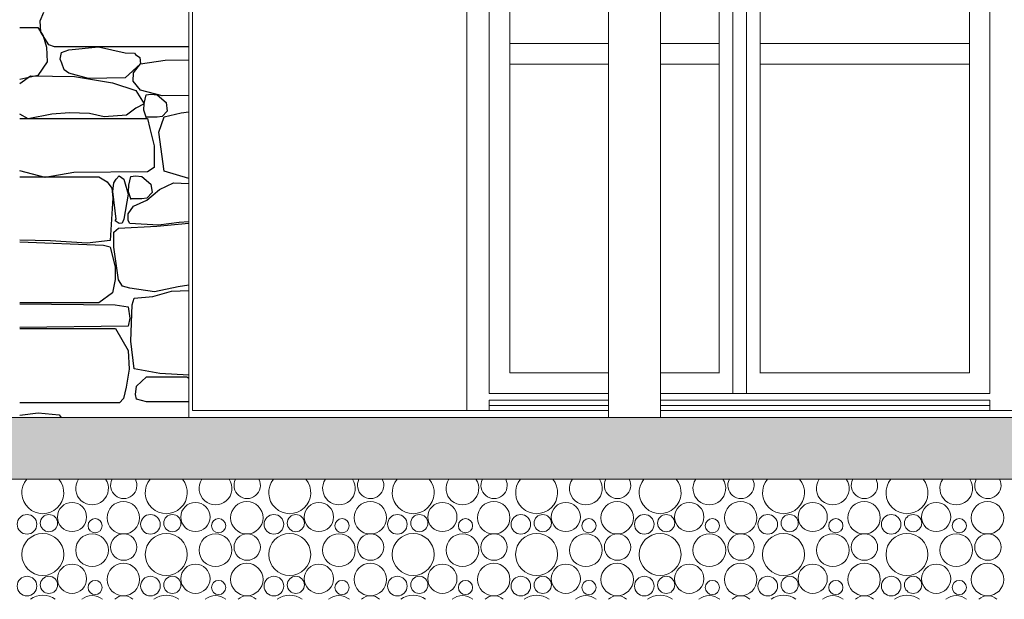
# Model space of a CAD drawing. Extents: x 169645 to 508157, y -5167 to 165945.
# Tile 29 of 130: x 293145 to 296016, y -550 to 1139. Entities that reach past the tile are written whole.
import ezdxf

# ---------------------------------------------------------------- set-up
doc = ezdxf.new("R2010")
doc.units = 0
doc.header["$MEASUREMENT"] = 0
for name, color, linetype in [('Doublages Inter', 7, 'Continuous'), ('Maillage', 7, 'Continuous'), ('Murs  Pierre', 7, 'Continuous'), ('Murs Périphériques', 7, 'Continuous'), ('Poteaux', 7, 'Continuous'), ('Sols Exter', 7, 'Continuous')]:
    doc.layers.add(name, color=color, linetype=linetype)

msp = doc.modelspace()

# ---------------------------------------------------------------- hatches: boundary and pattern name
at = {"layer": 'Sols Exter', "linetype": 'Continuous', "lineweight": 15}
msp.add_hatch(color=256, dxfattribs=at).paths.add_polyline_path([(289005.5, -200), (303635.7, -200), (303635.7, -20), (289005.5, -20)], flags=0)

# ---------------------------------------------------------------- linework, layer by layer
at = {"layer": 'Doublages Inter', "linetype": 'Continuous', "lineweight": 20}
for p, q in [((294514.4, 3080), (294514.4, 50)), ((295224.4, 50), (295224.4, 3080)), ((295264.4, 3080), (295264.4, 50)), ((295974.4, 50), (295974.4, 3080)), ((294574.4, 110), (294574.4, 3019.9)), ((295184.4, 3021), (295184.4, 109)), ((295304.4, 109), (295304.4, 3021)), ((295914.4, 3019.9), (295914.4, 110)), ((294574.4, 1070), (294861.5, 1070)), ((295013.4, 1070), (295184.4, 1070)), ((295304.4, 1070), (295914.4, 1070)), ((294574.4, 1010), (294861.5, 1010)), ((295013.4, 1010), (295184.4, 1010)), ((295304.4, 1010), (295914.4, 1010)), ((294574.4, 110), (294861.5, 110)), ((295013.4, 110), (295184.4, 110)), ((295304.4, 110), (295914.4, 110)), ((294514.4, 50), (294861.5, 50)), ((294514.4, 15), (294514.4, 30)), ((294514.4, 30), (294861.5, 30)), ((295013.4, 50), (295974.4, 50)), ((295013.4, 30), (295974.4, 30)), ((295974.4, 30), (295974.4, 15)), ((294861.5, 15), (294514.4, 15)), ((294514.4, 0), (294514.4, 15)), ((295974.4, 15), (295013.4, 15)), ((295974.4, 0), (295974.4, 15))]:
    msp.add_line(p, q, dxfattribs=at)
at = {"layer": 'Maillage', "linetype": 'Continuous', "lineweight": 9}
for centre, radius in [((293297.5, -310.1), 42.6), ((293447.3, -312.3), 47.3), ((293657.5, -310.1), 42.6), ((293807.3, -312.3), 47.3), ((294017.5, -310.1), 42.6), ((294167.3, -312.3), 47.3), ((294377.5, -310.1), 42.6), ((294527.3, -312.3), 47.3), ((294737.5, -310.1), 42.6), ((294887.3, -312.3), 47.3), ((295097.5, -310.1), 42.6), ((295247.3, -312.3), 47.3), ((295457.5, -310.1), 42.6), ((295607.3, -312.3), 47.3), ((295817.5, -310.1), 42.6), ((295967.3, -312.3), 47.3), ((293166.3, -331.4), 28.6), ((293230.2, -327.9), 25.1), ((293364.9, -335.6), 20.7), ((293526.3, -331.4), 28.6), ((293590.2, -327.9), 25.1), ((293724.9, -335.6), 20.7), ((293886.3, -331.4), 28.6), ((293950.2, -327.9), 25.1), ((294084.9, -335.6), 20.7), ((294246.3, -331.4), 28.6), ((294310.2, -327.9), 25.1), ((294444.9, -335.6), 20.7), ((294606.3, -331.4), 28.6), ((294670.2, -327.9), 25.1), ((294804.9, -335.6), 20.7), ((294966.3, -331.4), 28.6), ((295030.2, -327.9), 25.1), ((295164.9, -335.6), 20.7), ((295326.3, -331.4), 28.6), ((295390.2, -327.9), 25.1), ((295524.9, -335.6), 20.7), ((295686.3, -331.4), 28.6), ((295750.2, -327.9), 25.1), ((295884.9, -335.6), 20.7), ((293212.4, -419.2), 61.2), ((293356, -406.8), 47.7), ((293448.3, -397.9), 38.4), ((293572.4, -419.2), 61.2), ((293716, -406.8), 47.7), ((293808.3, -397.9), 38.4), ((293932.4, -419.2), 61.2), ((294076, -406.8), 47.7), ((294168.3, -397.9), 38.4), ((294292.4, -419.2), 61.2), ((294436, -406.8), 47.7), ((294528.3, -397.9), 38.4), ((294652.4, -419.2), 61.2), ((294796, -406.8), 47.7), ((294888.3, -397.9), 38.4), ((295012.4, -419.2), 61.2), ((295156, -406.8), 47.7), ((295248.3, -397.9), 38.4), ((295372.4, -419.2), 61.2), ((295516, -406.8), 47.7), ((295608.3, -397.9), 38.4), ((295732.4, -419.2), 61.2), ((295876, -406.8), 47.7), ((295968.3, -397.9), 38.4), ((293297.5, -490.1), 42.6), ((293447.3, -492.3), 47.3), ((293657.5, -490.1), 42.6), ((293807.3, -492.3), 47.3), ((294017.5, -490.1), 42.6), ((294167.3, -492.3), 47.3), ((294377.5, -490.1), 42.6), ((294527.3, -492.3), 47.3), ((294737.5, -490.1), 42.6), ((294887.3, -492.3), 47.3), ((295097.5, -490.1), 42.6), ((295247.3, -492.3), 47.3), ((295457.5, -490.1), 42.6), ((295607.3, -492.3), 47.3), ((295817.5, -490.1), 42.6), ((295967.3, -492.3), 47.3), ((293166.3, -511.4), 28.6), ((293230.2, -507.9), 25.1), ((293526.3, -511.4), 28.6), ((293590.2, -507.9), 25.1), ((293886.3, -511.4), 28.6), ((293950.2, -507.9), 25.1), ((294246.3, -511.4), 28.6), ((294310.2, -507.9), 25.1), ((294606.3, -511.4), 28.6), ((294670.2, -507.9), 25.1), ((294966.3, -511.4), 28.6), ((295030.2, -507.9), 25.1), ((295326.3, -511.4), 28.6), ((295390.2, -507.9), 25.1), ((295686.3, -511.4), 28.6), ((295750.2, -507.9), 25.1), ((293364.9, -515.6), 20.7), ((293724.9, -515.6), 20.7), ((294084.9, -515.6), 20.7), ((294444.9, -515.6), 20.7), ((294804.9, -515.6), 20.7), ((295164.9, -515.6), 20.7), ((295524.9, -515.6), 20.7), ((295884.9, -515.6), 20.7)]:
    msp.add_circle(centre, radius, dxfattribs=at)
for centre, radius, start, end in [((293212.4, -239.2), 61.2, 140.159, 39.841), ((293356, -226.8), 47.7, 145.8808, 34.1192), ((293448.3, -217.9), 38.4, 152.1116, 27.8884), ((293572.4, -239.2), 61.2, 140.159, 39.841), ((293716, -226.8), 47.7, 145.8808, 34.1192), ((293808.3, -217.9), 38.4, 152.1116, 27.8884), ((293932.4, -239.2), 61.2, 140.159, 39.841), ((294076, -226.8), 47.7, 145.8808, 34.1192), ((294168.3, -217.9), 38.4, 152.1116, 27.8884), ((294292.4, -239.2), 61.2, 140.159, 39.841), ((294436, -226.8), 47.7, 145.8808, 34.1192), ((294528.3, -217.9), 38.4, 152.1116, 27.8884), ((294652.4, -239.2), 61.2, 140.159, 39.841), ((294796, -226.8), 47.7, 145.8808, 34.1192), ((294888.3, -217.9), 38.4, 152.1116, 27.8884), ((295012.4, -239.2), 61.2, 140.159, 39.841), ((295156, -226.8), 47.7, 145.8808, 34.1192), ((295248.3, -217.9), 38.4, 152.1116, 27.8884), ((295372.4, -239.2), 61.2, 140.159, 39.841), ((295516, -226.8), 47.7, 145.8808, 34.1192), ((295608.3, -217.9), 38.4, 152.1116, 27.8884), ((295732.4, -239.2), 61.2, 140.159, 39.841), ((295876, -226.8), 47.7, 145.8808, 34.1192), ((295968.3, -217.9), 38.4, 152.1116, 27.8884), ((293212.4, -599.2), 61.2, 53.6915, 126.3085), ((293356, -586.8), 47.7, 50.6117, 129.3883), ((293448.3, -577.9), 38.4, 47.0012, 132.9988), ((293572.4, -599.2), 61.2, 53.6915, 126.3085), ((293716, -586.8), 47.7, 50.6117, 129.3883), ((293808.3, -577.9), 38.4, 47.0012, 132.9988), ((293932.4, -599.2), 61.2, 53.6915, 126.3085), ((294076, -586.8), 47.7, 50.6117, 129.3883), ((294168.3, -577.9), 38.4, 47.0012, 132.9988), ((294292.4, -599.2), 61.2, 53.6915, 126.3085), ((294436, -586.8), 47.7, 50.6117, 129.3883), ((294528.3, -577.9), 38.4, 47.0012, 132.9988), ((294652.4, -599.2), 61.2, 53.6915, 126.3085), ((294796, -586.8), 47.7, 50.6117, 129.3883), ((294888.3, -577.9), 38.4, 47.0012, 132.9988), ((295012.4, -599.2), 61.2, 53.6915, 126.3085), ((295156, -586.8), 47.7, 50.6117, 129.3883), ((295248.3, -577.9), 38.4, 47.0012, 132.9988), ((295372.4, -599.2), 61.2, 53.6915, 126.3085), ((295516, -586.8), 47.7, 50.6117, 129.3883), ((295608.3, -577.9), 38.4, 47.0012, 132.9988), ((295732.4, -599.2), 61.2, 53.6915, 126.3085), ((295876, -586.8), 47.7, 50.6117, 129.3883), ((295968.3, -577.9), 38.4, 47.0012, 132.9988)]:
    msp.add_arc(centre, radius, start, end, dxfattribs=at)
at = {"layer": 'Murs  Pierre', "linetype": 'Continuous', "lineweight": 20}
msp.add_line((293637.9, 3140), (293637.9, -20), dxfattribs=at)
at = {"layer": 'Murs  Pierre', "linetype": 'Continuous'}
for p, q in [((293204.2, 1135.9), (293215.4, 1161.6)), ((293204.2, 1135.9), (293215.4, 1161.6)), ((293206.2, 1102.9), (293204.2, 1135.9)), ((293206.2, 1102.9), (293204.2, 1135.9)), ((293144.9, 1116.7), (293197.6, 1116.7)), ((293144.9, 1116.7), (293197.6, 1116.7)), ((293197.6, 1116.7), (293213.4, 1092.3)), ((293197.6, 1116.7), (293213.4, 1092.3)), ((293229.8, 1066.2), (293206.2, 1102.9)), ((293229.8, 1066.2), (293206.2, 1102.9)), ((293213.4, 1092.3), (293223.3, 1059.3)), ((293213.4, 1092.3), (293223.3, 1059.3)), ((293246.4, 1059.9), (293229.8, 1066.2)), ((293246.4, 1059.9), (293229.8, 1066.2)), ((293223.3, 1059.3), (293225.3, 1016.4)), ((293223.3, 1059.3), (293225.3, 1016.4)), ((293637.9, 1059.9), (293246.4, 1059.9)), ((293637.9, 1059.9), (293246.4, 1059.9)), ((293263.3, 1024.3), (293266.5, 1043.2)), ((293263.3, 1024.3), (293266.5, 1043.2)), ((293266.5, 1043.2), (293288.7, 1051.1)), ((293266.5, 1043.2), (293288.7, 1051.1)), ((293288.7, 1051.1), (293375, 1059.7)), ((293288.7, 1051.1), (293375, 1059.7)), ((293375, 1059.7), (293452.4, 1042.6)), ((293375, 1059.7), (293452.4, 1042.6)), ((293452.4, 1042.6), (293479.5, 1041.4)), ((293452.4, 1042.6), (293479.5, 1041.4)), ((293479.5, 1041.4), (293482.9, 1037.7)), ((293479.5, 1041.4), (293482.9, 1037.7)), ((293482.9, 1037.7), (293495.3, 1028.8)), ((293482.9, 1037.7), (293495.3, 1028.8)), ((293225.3, 1016.4), (293197.6, 976.1)), ((293225.3, 1016.4), (293197.6, 976.1)), ((293268.1, 1012.3), (293263.3, 1024.3)), ((293268.1, 1012.3), (293263.3, 1024.3)), ((293274.4, 993.3), (293268.1, 1012.3)), ((293274.4, 993.3), (293268.1, 1012.3)), ((293497.3, 1010.4), (293452.4, 970.2)), ((293497.3, 1010.4), (293452.4, 970.2)), ((293477, 984), (293497.3, 1010.4)), ((293477, 984), (293497.3, 1010.4)), ((293495.3, 1028.8), (293497.3, 1010.4)), ((293495.3, 1028.8), (293497.3, 1010.4)), ((293497.3, 1010.4), (293568.9, 1021.3)), ((293497.3, 1010.4), (293568.9, 1021.3)), ((293568.9, 1021.3), (293637.9, 1022)), ((293568.9, 1021.3), (293637.9, 1022)), ((293288.7, 983.4), (293274.4, 993.3)), ((293288.7, 983.4), (293274.4, 993.3)), ((293345.7, 967.6), (293288.7, 983.4)), ((293345.7, 967.6), (293288.7, 983.4)), ((293476.2, 959.6), (293477, 984)), ((293476.2, 959.6), (293477, 984)), ((293197.6, 976.1), (293144.9, 965.2)), ((293197.6, 976.1), (293144.9, 965.2)), ((293144.9, 952.9), (293176.5, 975.9)), ((293144.9, 952.9), (293176.5, 975.9)), ((293176.5, 975.9), (293304.7, 973.5)), ((293176.5, 975.9), (293304.7, 973.5)), ((293304.7, 973.5), (293415.4, 955.1)), ((293304.7, 973.5), (293415.4, 955.1)), ((293452.4, 970.2), (293345.7, 967.6)), ((293452.4, 970.2), (293345.7, 967.6)), ((293415.4, 955.1), (293484.1, 932.6)), ((293415.4, 955.1), (293484.1, 932.6)), ((293497.3, 933.9), (293476.2, 959.6)), ((293497.3, 933.9), (293476.2, 959.6)), ((293484.1, 932.6), (293507.7, 894.4)), ((293484.1, 932.6), (293507.7, 894.4)), ((293560.9, 917.3), (293497.3, 933.9)), ((293560.9, 917.3), (293497.3, 933.9)), ((293508.2, 895.1), (293514, 920.1)), ((293508.2, 895.1), (293514, 920.1)), ((293514, 920.1), (293527.2, 921.7)), ((293514, 920.1), (293527.2, 921.7)), ((293527.2, 921.7), (293545.7, 920.1)), ((293527.2, 921.7), (293545.7, 920.1)), ((293545.7, 920.1), (293571.7, 897.5)), ((293545.7, 920.1), (293571.7, 897.5)), ((293507.7, 894.4), (293484.1, 881.1)), ((293507.7, 894.4), (293484.1, 881.1)), ((293507, 875.4), (293508.2, 895.1)), ((293507, 875.4), (293508.2, 895.1)), ((293637.9, 918.4), (293560.9, 917.3)), ((293637.9, 918.4), (293560.9, 917.3)), ((293571.7, 897.5), (293575.4, 873)), ((293571.7, 897.5), (293575.4, 873)), ((293169.4, 849.9), (293144.9, 864.2)), ((293169.4, 849.9), (293144.9, 864.2)), ((293238.4, 863.7), (293169.4, 849.9)), ((293238.4, 863.7), (293169.4, 849.9)), ((293289.9, 867.4), (293238.4, 863.7)), ((293289.9, 867.4), (293238.4, 863.7)), ((293348.8, 865.5), (293289.9, 867.4)), ((293348.8, 865.5), (293289.9, 867.4)), ((293391.2, 855.7), (293348.8, 865.5)), ((293391.2, 855.7), (293348.8, 865.5)), ((293484.1, 881.1), (293456.2, 861.2)), ((293484.1, 881.1), (293456.2, 861.2)), ((293514, 854.8), (293507, 875.4)), ((293514, 854.8), (293507, 875.4)), ((293575.4, 873), (293560.7, 856.7)), ((293575.4, 873), (293560.7, 856.7)), ((293565.9, 855.7), (293615.6, 867.4)), ((293565.9, 855.7), (293615.6, 867.4)), ((293615.6, 867.4), (293637.9, 871)), ((293615.6, 867.4), (293637.9, 871)), ((293144.9, 851.4), (293517.7, 851.4)), ((293144.9, 851.4), (293517.7, 851.4)), ((293456.2, 861.2), (293391.2, 855.7)), ((293456.2, 861.2), (293391.2, 855.7)), ((293545.7, 854.8), (293514, 854.8)), ((293545.7, 854.8), (293514, 854.8)), ((293517.7, 851.4), (293524.9, 822.3)), ((293517.7, 851.4), (293524.9, 822.3)), ((293560.7, 856.7), (293545.7, 854.8)), ((293560.7, 856.7), (293545.7, 854.8)), ((293550.9, 811.6), (293565.9, 855.7)), ((293550.9, 811.6), (293565.9, 855.7)), ((293524.9, 822.3), (293537.4, 771.4)), ((293524.9, 822.3), (293537.4, 771.4)), ((293565.9, 697.6), (293550.9, 811.6)), ((293565.9, 697.6), (293550.9, 811.6)), ((293537.4, 771.4), (293536.8, 708.8)), ((293537.4, 771.4), (293536.8, 708.8)), ((293218.8, 679.4), (293144.9, 698.7)), ((293218.8, 679.4), (293144.9, 698.7)), ((293303.1, 694.1), (293218.8, 679.4)), ((293303.1, 694.1), (293218.8, 679.4)), ((293517.7, 696.2), (293303.1, 694.1)), ((293517.7, 696.2), (293303.1, 694.1)), ((293536.8, 708.8), (293517.7, 696.2)), ((293536.8, 708.8), (293517.7, 696.2)), ((293637.9, 676.1), (293565.9, 697.6)), ((293637.9, 676.1), (293565.9, 697.6)), ((293144.9, 681.7), (293375.8, 681.7)), ((293144.9, 681.7), (293375.8, 681.7)), ((293375.8, 681.7), (293400.3, 666.5)), ((293375.8, 681.7), (293400.3, 666.5)), ((293400.3, 666.5), (293413.4, 648)), ((293400.3, 666.5), (293413.4, 648)), ((293416.7, 638.5), (293419.6, 663.9)), ((293416.7, 638.5), (293419.6, 663.9)), ((293419.6, 663.9), (293426.1, 674.4)), ((293419.6, 663.9), (293426.1, 674.4)), ((293426.1, 674.4), (293435.1, 684.4)), ((293426.1, 674.4), (293435.1, 684.4)), ((293435.1, 684.4), (293448.5, 674.4)), ((293435.1, 684.4), (293448.5, 674.4)), ((293448.5, 674.4), (293461.5, 630.5)), ((293448.5, 674.4), (293461.5, 630.5)), ((293463.6, 657.4), (293469.4, 682.4)), ((293463.6, 657.4), (293469.4, 682.4)), ((293469.4, 682.4), (293482.6, 684)), ((293469.4, 682.4), (293482.6, 684)), ((293482.6, 684), (293501.1, 682.4)), ((293482.6, 684), (293501.1, 682.4)), ((293501.1, 682.4), (293527.1, 659.8)), ((293501.1, 682.4), (293527.1, 659.8)), ((293552.2, 644.1), (293593.9, 663.9)), ((293552.2, 644.1), (293593.9, 663.9)), ((293593.9, 663.9), (293637.9, 662.3)), ((293593.9, 663.9), (293637.9, 662.3)), ((293413.4, 648), (293416.4, 619.6)), ((293413.4, 648), (293416.4, 619.6)), ((293426.1, 557.4), (293416.7, 638.5)), ((293426.1, 557.4), (293416.7, 638.5)), ((293462.4, 637.7), (293463.6, 657.4)), ((293462.4, 637.7), (293463.6, 657.4)), ((293469.4, 617.1), (293462.4, 637.7)), ((293469.4, 617.1), (293462.4, 637.7)), ((293516, 613.1), (293552.2, 644.1)), ((293516, 613.1), (293552.2, 644.1)), ((293530.8, 635.3), (293516.1, 619)), ((293530.8, 635.3), (293516.1, 619)), ((293527.1, 659.8), (293530.8, 635.3)), ((293527.1, 659.8), (293530.8, 635.3)), ((293416.4, 619.6), (293409.2, 495.8)), ((293416.4, 619.6), (293409.2, 495.8)), ((293461.5, 630.5), (293448.5, 557.4)), ((293461.5, 630.5), (293448.5, 557.4)), ((293501.1, 617.1), (293469.4, 617.1)), ((293501.1, 617.1), (293469.4, 617.1)), ((293477.3, 595.6), (293516, 613.1)), ((293477.3, 595.6), (293516, 613.1)), ((293516.1, 619), (293501.1, 617.1)), ((293516.1, 619), (293501.1, 617.1)), ((293460.8, 573), (293477.3, 595.6)), ((293460.8, 573), (293477.3, 595.6)), ((293423.5, 552.7), (293426.1, 557.4)), ((293423.5, 552.7), (293426.1, 557.4)), ((293434.7, 545.1), (293423.5, 552.7)), ((293434.7, 545.1), (293423.5, 552.7)), ((293444, 546.5), (293434.7, 545.1)), ((293444, 546.5), (293434.7, 545.1)), ((293448.5, 557.4), (293444, 546.5)), ((293448.5, 557.4), (293444, 546.5)), ((293461.1, 553.6), (293460.8, 573)), ((293461.1, 553.6), (293460.8, 573)), ((293466.2, 545.7), (293461.1, 553.6)), ((293466.2, 545.7), (293461.1, 553.6)), ((293550, 540.1), (293466.2, 545.7)), ((293550, 540.1), (293466.2, 545.7)), ((293545.2, 537.3), (293637.9, 546.3)), ((293545.2, 537.3), (293637.9, 546.3)), ((293610, 548.6), (293550, 540.1)), ((293610, 548.6), (293550, 540.1)), ((293637.9, 549.7), (293610, 548.6)), ((293637.9, 549.7), (293610, 548.6)), ((293419.6, 519.9), (293433.2, 531.2)), ((293419.6, 519.9), (293433.2, 531.2)), ((293419.6, 506.4), (293419.6, 519.9)), ((293419.6, 506.4), (293419.6, 519.9)), ((293433.2, 531.2), (293545.2, 537.3)), ((293433.2, 531.2), (293545.2, 537.3)), ((293234.9, 495.1), (293144.9, 496.8)), ((293234.9, 495.1), (293144.9, 496.8)), ((293389.6, 481.4), (293144.9, 490.9)), ((293389.6, 481.4), (293144.9, 490.9)), ((293341.4, 487.9), (293234.9, 495.1)), ((293341.4, 487.9), (293234.9, 495.1)), ((293409.2, 495.8), (293341.4, 487.9)), ((293409.2, 495.8), (293341.4, 487.9)), ((293419.4, 476.4), (293419.6, 506.4)), ((293419.4, 476.4), (293419.6, 506.4)), ((293409.2, 476.4), (293389.6, 481.4)), ((293409.2, 476.4), (293389.6, 481.4)), ((293409.2, 476.4), (293423.8, 419.1)), ((293409.2, 476.4), (293423.8, 419.1)), ((293433.2, 380.7), (293419.4, 476.4)), ((293433.2, 380.7), (293419.4, 476.4)), ((293423.8, 419.1), (293423.5, 381.6)), ((293423.8, 419.1), (293423.5, 381.6)), ((293423.5, 381.6), (293415.4, 343.3)), ((293423.5, 381.6), (293415.4, 343.3)), ((293444.8, 362.3), (293433.2, 380.7)), ((293444.8, 362.3), (293433.2, 380.7)), ((293465.7, 356.4), (293444.8, 362.3)), ((293465.7, 356.4), (293444.8, 362.3)), ((293538.1, 345.7), (293465.7, 356.4)), ((293538.1, 345.7), (293465.7, 356.4)), ((293533, 332.1), (293587.5, 348.4)), ((293533, 332.1), (293587.5, 348.4)), ((293606.8, 360.7), (293538.1, 345.7)), ((293606.8, 360.7), (293538.1, 345.7)), ((293587.5, 348.4), (293637.9, 350.4)), ((293587.5, 348.4), (293637.9, 350.4)), ((293637.9, 365.5), (293606.8, 360.7)), ((293637.9, 365.5), (293606.8, 360.7)), ((293415.4, 343.3), (293375.8, 314.1)), ((293415.4, 343.3), (293375.8, 314.1)), ((293472.6, 307.9), (293478.8, 327.9)), ((293472.6, 307.9), (293478.8, 327.9)), ((293478.8, 327.9), (293533, 332.1)), ((293478.8, 327.9), (293533, 332.1)), ((293375.8, 314.1), (293144.9, 314.1)), ((293375.8, 314.1), (293144.9, 314.1)), ((293144.9, 311.1), (293423.3, 307.9)), ((293144.9, 311.1), (293423.3, 307.9)), ((293423.3, 307.9), (293460.9, 302.8)), ((293423.3, 307.9), (293460.9, 302.8)), ((293460.9, 302.8), (293466.6, 269.8)), ((293460.9, 302.8), (293466.6, 269.8)), ((293469.4, 202.8), (293472.6, 307.9)), ((293469.4, 202.8), (293472.6, 307.9)), ((293466.6, 269.8), (293460.9, 245.9)), ((293466.6, 269.8), (293460.9, 245.9)), ((293460.9, 245.9), (293144.9, 242)), ((293460.9, 245.9), (293144.9, 242)), ((293144.9, 238.8), (293424, 238.8)), ((293144.9, 238.8), (293424, 238.8)), ((293424, 238.8), (293461.1, 175.2)), ((293424, 238.8), (293461.1, 175.2)), ((293478.8, 121.3), (293469.4, 202.8)), ((293478.8, 121.3), (293469.4, 202.8)), ((293461.1, 175.2), (293464.1, 120.4)), ((293461.1, 175.2), (293464.1, 120.4)), ((293464.1, 120.4), (293455.7, 68.5)), ((293464.1, 120.4), (293455.7, 68.5)), ((293553.7, 108.3), (293478.8, 121.3)), ((293553.7, 108.3), (293478.8, 121.3)), ((293485.7, 71.1), (293514.4, 98.2)), ((293485.7, 71.1), (293514.4, 98.2)), ((293514.4, 98.2), (293631.9, 98.2)), ((293514.4, 98.2), (293631.9, 98.2)), ((293637.9, 103.5), (293553.7, 108.3)), ((293637.9, 103.5), (293553.7, 108.3)), ((293631.9, 98.2), (293637.9, 94.6)), ((293631.9, 98.2), (293637.9, 94.6)), ((293455.7, 68.5), (293448, 35.5)), ((293455.7, 68.5), (293448, 35.5)), ((293482.9, 47.1), (293485.7, 71.1)), ((293482.9, 47.1), (293485.7, 71.1)), ((293448, 35.5), (293436.2, 22.7)), ((293448, 35.5), (293436.2, 22.7)), ((293485.1, 33.6), (293482.9, 47.1)), ((293485.1, 33.6), (293482.9, 47.1)), ((293514.4, 25.6), (293485.1, 33.6)), ((293514.4, 25.6), (293485.1, 33.6)), ((293424, 22.3), (293144.9, 22.3)), ((293424, 22.3), (293144.9, 22.3)), ((293436.2, 22.7), (293424, 22.3)), ((293436.2, 22.7), (293424, 22.3)), ((293631.9, 25.6), (293514.4, 25.6)), ((293631.9, 25.6), (293514.4, 25.6)), ((293637.9, 26), (293631.9, 25.6)), ((293637.9, 26), (293631.9, 25.6)), ((293144.9, -13.7), (293198.9, -6.4)), ((293144.9, -13.7), (293198.9, -6.4)), ((293198.9, -6.4), (293260.1, -12.2)), ((293198.9, -6.4), (293260.1, -12.2)), ((293260.1, -12.2), (293266.1, -20)), ((293260.1, -12.2), (293266.1, -20))]:
    msp.add_line(p, q, dxfattribs=at)
for p in [(293514, 854.8), (293514, 854.8), (293469.4, 617.1), (293469.4, 617.1)]:
    msp.add_point(p, dxfattribs=at)
at = {"layer": 'Murs Périphériques', "linetype": 'Continuous', "lineweight": 20}
for p, q in [((293649.1, 3140), (293649.1, 0)), ((294449.1, 0), (294449.1, 3140)), ((293649.1, 0), (294449.1, 0)), ((294449.1, 0), (294861.5, 0)), ((295013.4, 0), (296044.4, 0))]:
    msp.add_line(p, q, dxfattribs=at)
at = {"layer": 'Poteaux', "linetype": 'Continuous', "lineweight": 20}
for p, q in [((294861.5, -20), (294861.5, 3340)), ((295013.4, -20), (295013.4, 3190))]:
    msp.add_line(p, q, dxfattribs=at)
at = {"layer": 'Sols Exter', "linetype": 'Continuous', "lineweight": 9}
for p, q in [((289005.5, -20), (303635.7, -20)), ((289005.5, -200), (303635.7, -200))]:
    msp.add_line(p, q, dxfattribs=at)

doc.saveas('drawing.dxf')
